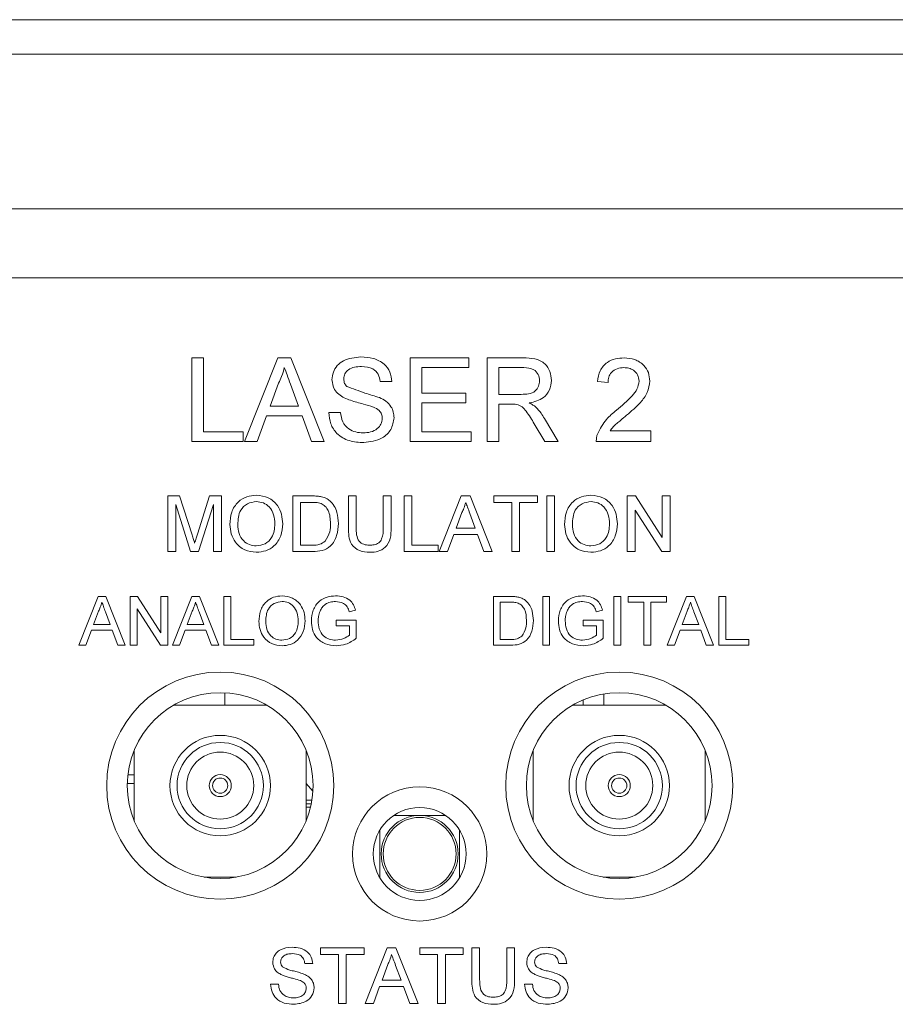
# Model space of a CAD drawing. Header units: millimetres. Extents: x 0 to 1727, y 0 to 1118.
# Tile 7 of 43: x 386 to 429, y 428 to 477. Entities that reach past the tile are written whole.
import ezdxf

# ---------------------------------------------------------------- set-up
doc = ezdxf.new("R2010")
doc.units = ezdxf.units.MM
doc.header["$LTSCALE"] = 2

msp = doc.modelspace()

# ---------------------------------------------------------------- linework, layer by layer
at = {"color": 7, "linetype": 'Continuous', "lineweight": 15}
for p, q in [((266.915, 476.697), (529.382, 476.697)), ((529.382, 475.003), (266.915, 475.003)), ((257.449, 467.383), (538.848, 467.383)), ((538.848, 463.997), (257.449, 463.997)), ((394.047, 460.053), (394.626, 460.053)), ((394.047, 455.943), (394.047, 460.053)), ((394.626, 460.053), (394.626, 456.417)), ((396.646, 455.943), (398.277, 460.053)), ((398.277, 460.053), (398.931, 460.053)), ((398.931, 460.053), (400.562, 455.943)), ((404.794, 460.053), (407.692, 460.053)), ((404.794, 455.943), (404.794, 460.053)), ((407.692, 460.053), (407.692, 459.578)), ((408.588, 460.053), (410.371, 460.053)), ((408.588, 455.943), (408.588, 460.053)), ((405.374, 459.578), (405.374, 458.314)), ((407.692, 459.578), (405.374, 459.578)), ((409.167, 459.578), (409.167, 458.261)), ((410.392, 459.578), (409.167, 459.578)), ((398.323, 458.819), (397.903, 457.682)), ((403.899, 458.894), (403.319, 458.894)), ((414.541, 458.841), (414.014, 458.894)), ((399.305, 457.682), (398.906, 458.762)), ((405.374, 458.314), (407.534, 458.314)), ((407.534, 458.314), (407.534, 457.84)), ((405.374, 457.84), (405.374, 456.417)), ((407.534, 457.84), (405.374, 457.84)), ((409.167, 458.261), (410.268, 458.261)), ((397.903, 457.682), (399.305, 457.682)), ((400.79, 457.366), (401.37, 457.366)), ((409.761, 457.787), (409.167, 457.787)), ((409.167, 457.787), (409.167, 455.943)), ((397.728, 457.208), (397.261, 455.943)), ((399.48, 457.208), (397.728, 457.208)), ((399.947, 455.943), (399.48, 457.208)), ((411.411, 457.078), (412.085, 455.943)), ((394.626, 456.417), (396.576, 456.417)), ((396.576, 456.417), (396.576, 455.943)), ((405.374, 456.417), (407.797, 456.417)), ((407.797, 456.417), (407.797, 455.943)), ((411.421, 455.943), (410.909, 456.811)), ((414.638, 456.47), (416.648, 456.47)), ((416.648, 456.47), (416.648, 455.943)), ((396.576, 455.943), (394.047, 455.943)), ((397.261, 455.943), (396.646, 455.943)), ((400.562, 455.943), (399.947, 455.943)), ((407.797, 455.943), (404.794, 455.943)), ((409.167, 455.943), (408.588, 455.943)), ((412.085, 455.943), (411.421, 455.943)), ((416.648, 455.943), (413.961, 455.943)), ((392.87, 453.264), (393.451, 453.264)), ((392.87, 450.525), (392.87, 453.264)), ((393.451, 453.264), (394.064, 451.342)), ((394.322, 451.375), (394.928, 453.264)), ((394.928, 453.264), (395.504, 453.264)), ((395.504, 453.264), (395.504, 450.525)), ((399.017, 453.264), (399.953, 453.264)), ((399.017, 450.525), (399.017, 453.264)), ((401.756, 453.264), (402.143, 453.264)), ((401.756, 451.688), (401.756, 453.264)), ((402.143, 453.264), (402.143, 451.706)), ((403.477, 453.264), (403.864, 453.264)), ((403.477, 451.706), (403.477, 453.264)), ((403.864, 453.264), (403.864, 451.688)), ((404.496, 453.264), (404.882, 453.264)), ((404.496, 450.525), (404.496, 453.264)), ((404.882, 453.264), (404.882, 450.841)), ((406.228, 450.525), (407.316, 453.264)), ((407.316, 453.264), (407.752, 453.264)), ((407.752, 453.264), (408.839, 450.525)), ((408.921, 453.264), (411.064, 453.264)), ((408.921, 452.948), (408.921, 453.264)), ((411.064, 453.264), (411.064, 452.948)), ((411.52, 453.264), (411.907, 453.264)), ((411.52, 450.525), (411.52, 453.264)), ((411.907, 453.264), (411.907, 450.525)), ((415.489, 453.264), (415.897, 453.264)), ((415.489, 450.525), (415.489, 453.264)), ((415.897, 453.264), (417.21, 451.22)), ((417.21, 453.264), (417.596, 453.264)), ((417.21, 451.22), (417.21, 453.264)), ((417.596, 453.264), (417.596, 450.525)), ((393.983, 450.525), (393.257, 452.843)), ((393.257, 452.843), (393.257, 450.525)), ((395.118, 452.843), (394.387, 450.525)), ((395.118, 450.525), (395.118, 452.843)), ((399.403, 452.948), (399.403, 450.841)), ((399.958, 452.948), (399.403, 452.948)), ((409.799, 452.948), (408.921, 452.948)), ((409.799, 450.525), (409.799, 452.948)), ((411.064, 452.948), (410.186, 452.948)), ((410.186, 452.948), (410.186, 450.525)), ((417.188, 450.525), (415.875, 452.569)), ((415.875, 452.569), (415.875, 450.525)), ((407.347, 452.442), (407.066, 451.684)), ((408.001, 451.684), (407.735, 452.404)), ((407.066, 451.684), (408.001, 451.684)), ((406.95, 451.367), (406.638, 450.525)), ((408.118, 451.367), (406.95, 451.367)), ((408.429, 450.525), (408.118, 451.367)), ((399.403, 450.841), (399.968, 450.841)), ((404.882, 450.841), (406.182, 450.841)), ((406.182, 450.841), (406.182, 450.525)), ((393.257, 450.525), (392.87, 450.525)), ((394.387, 450.525), (393.983, 450.525)), ((395.504, 450.525), (395.118, 450.525)), ((399.998, 450.525), (399.017, 450.525)), ((406.182, 450.525), (404.496, 450.525)), ((406.638, 450.525), (406.228, 450.525)), ((408.839, 450.525), (408.429, 450.525)), ((410.186, 450.525), (409.799, 450.525)), ((411.907, 450.525), (411.52, 450.525)), ((415.875, 450.525), (415.489, 450.525)), ((417.596, 450.525), (417.188, 450.525)), ((388.481, 445.919), (389.433, 448.316)), ((389.433, 448.316), (389.814, 448.316)), ((389.814, 448.316), (390.766, 445.919)), ((391.022, 448.316), (391.379, 448.316)), ((391.022, 445.919), (391.022, 448.316)), ((391.379, 448.316), (392.528, 446.527)), ((392.528, 448.316), (392.866, 448.316)), ((392.528, 446.527), (392.528, 448.316)), ((392.866, 448.316), (392.866, 445.919)), ((393.091, 445.919), (394.043, 448.316)), ((394.043, 448.316), (394.424, 448.316)), ((394.424, 448.316), (395.376, 445.919)), ((395.632, 448.316), (395.97, 448.316)), ((395.632, 445.919), (395.632, 448.316)), ((395.97, 448.316), (395.97, 446.195)), ((408.897, 448.316), (409.717, 448.316)), ((408.897, 445.919), (408.897, 448.316)), ((411.325, 448.316), (411.663, 448.316)), ((411.325, 445.919), (411.325, 448.316)), ((411.663, 448.316), (411.663, 445.919)), ((414.829, 448.316), (415.167, 448.316)), ((414.829, 445.919), (414.829, 448.316)), ((415.167, 448.316), (415.167, 445.919)), ((415.535, 448.316), (417.41, 448.316)), ((415.535, 448.039), (415.535, 448.316)), ((417.41, 448.316), (417.41, 448.039)), ((417.451, 445.919), (418.403, 448.316)), ((418.403, 448.316), (418.784, 448.316)), ((418.784, 448.316), (419.736, 445.919)), ((419.992, 448.316), (420.33, 448.316)), ((419.992, 445.919), (419.992, 448.316)), ((420.33, 448.316), (420.33, 446.195)), ((392.508, 445.919), (391.36, 447.707)), ((391.36, 447.707), (391.36, 445.919)), ((409.235, 448.039), (409.235, 446.195)), ((409.721, 448.039), (409.235, 448.039)), ((416.304, 448.039), (415.535, 448.039)), ((416.304, 445.919), (416.304, 448.039)), ((417.41, 448.039), (416.642, 448.039)), ((416.642, 448.039), (416.642, 445.919)), ((389.46, 447.596), (389.214, 446.933)), ((390.033, 446.933), (389.8, 447.563)), ((394.069, 447.596), (393.824, 446.933)), ((394.642, 446.933), (394.409, 447.563)), ((402.107, 447.64), (401.798, 447.562)), ((414.267, 447.64), (413.958, 447.562)), ((418.43, 447.596), (418.184, 446.933)), ((419.002, 446.933), (418.769, 447.563)), ((389.214, 446.933), (390.033, 446.933)), ((393.824, 446.933), (394.642, 446.933)), ((401.163, 447.148), (402.147, 447.148)), ((401.163, 446.871), (401.163, 447.148)), ((401.809, 446.871), (401.163, 446.871)), ((401.809, 446.417), (401.809, 446.871)), ((402.147, 447.148), (402.147, 446.261)), ((413.323, 447.148), (414.306, 447.148)), ((413.323, 446.871), (413.323, 447.148)), ((413.968, 446.871), (413.323, 446.871)), ((413.968, 446.417), (413.968, 446.871)), ((414.306, 447.148), (414.306, 446.261)), ((418.184, 446.933), (419.002, 446.933)), ((389.113, 446.656), (388.84, 445.919)), ((390.134, 446.656), (389.113, 446.656)), ((390.407, 445.919), (390.134, 446.656)), ((393.722, 446.656), (393.45, 445.919)), ((394.744, 446.656), (393.722, 446.656)), ((395.017, 445.919), (394.744, 446.656)), ((418.082, 446.656), (417.81, 445.919)), ((419.104, 446.656), (418.082, 446.656)), ((419.377, 445.919), (419.104, 446.656)), ((388.84, 445.919), (388.481, 445.919)), ((390.766, 445.919), (390.407, 445.919)), ((391.36, 445.919), (391.022, 445.919)), ((392.866, 445.919), (392.508, 445.919)), ((393.45, 445.919), (393.091, 445.919)), ((395.376, 445.919), (395.017, 445.919)), ((397.107, 445.919), (395.632, 445.919)), ((395.97, 446.195), (397.107, 446.195)), ((397.107, 446.195), (397.107, 445.919)), ((409.756, 445.919), (408.897, 445.919)), ((409.235, 446.195), (409.729, 446.195)), ((411.663, 445.919), (411.325, 445.919)), ((415.167, 445.919), (414.829, 445.919)), ((416.642, 445.919), (416.304, 445.919)), ((417.81, 445.919), (417.451, 445.919)), ((419.736, 445.919), (419.377, 445.919)), ((421.467, 445.919), (419.992, 445.919)), ((420.33, 446.195), (421.467, 446.195)), ((421.467, 446.195), (421.467, 445.919)), ((395.676, 443.576), (395.676, 442.972)), ((414.328, 443.518), (414.328, 442.972)), ((397.728, 442.972), (393.166, 442.972)), ((417.371, 442.972), (412.809, 442.972)), ((413.311, 442.972), (413.311, 443.222)), ((391.214, 440.737), (391.214, 437.283)), ((399.68, 437.283), (399.68, 440.737)), ((410.856, 440.737), (410.856, 437.283)), ((419.323, 437.283), (419.323, 440.737)), ((391.214, 439.54), (390.906, 439.54)), ((391.214, 439.111), (390.876, 439.111)), ((400.011, 438.734), (399.68, 439.111)), ((399.68, 438.287), (399.962, 438.287)), ((399.932, 438.12), (399.68, 438.12)), ((399.68, 437.954), (399.895, 437.954)), ((403.992, 437.547), (406.545, 437.547)), ((403.313, 434.467), (403.313, 436.834)), ((407.224, 436.834), (407.224, 434.467)), ((394.663, 434.506), (396.231, 434.506)), ((414.306, 434.506), (415.874, 434.506)), ((400.386, 431.024), (402.529, 431.024)), ((400.386, 430.708), (400.386, 431.024)), ((401.265, 430.708), (400.386, 430.708)), ((401.265, 428.284), (401.265, 430.708)), ((402.529, 430.708), (401.651, 430.708)), ((401.651, 430.708), (401.651, 428.284)), ((402.529, 431.024), (402.529, 430.708)), ((402.576, 428.284), (403.663, 431.024)), ((403.663, 431.024), (404.099, 431.024)), ((404.099, 431.024), (405.187, 428.284)), ((405.268, 431.024), (407.411, 431.024)), ((405.268, 430.708), (405.268, 431.024)), ((406.147, 430.708), (405.268, 430.708)), ((406.147, 428.284), (406.147, 430.708)), ((407.411, 430.708), (406.533, 430.708)), ((406.533, 430.708), (406.533, 428.284)), ((407.411, 431.024), (407.411, 430.708)), ((407.832, 431.024), (408.219, 431.024)), ((407.832, 429.448), (407.832, 431.024)), ((408.219, 431.024), (408.219, 429.466)), ((409.553, 431.024), (409.94, 431.024)), ((409.553, 429.466), (409.553, 431.024)), ((409.94, 431.024), (409.94, 429.448)), ((400, 430.251), (399.614, 430.251)), ((412.504, 430.251), (412.117, 430.251)), ((403.694, 430.202), (403.414, 429.443)), ((404.349, 429.443), (404.083, 430.163)), ((403.414, 429.443), (404.349, 429.443)), ((397.928, 429.233), (398.314, 429.233)), ((403.297, 429.127), (402.986, 428.284)), ((404.465, 429.127), (403.297, 429.127)), ((404.777, 428.284), (404.465, 429.127)), ((410.431, 429.233), (410.818, 429.233)), ((401.651, 428.284), (401.265, 428.284)), ((402.986, 428.284), (402.576, 428.284)), ((405.187, 428.284), (404.777, 428.284)), ((406.533, 428.284), (406.147, 428.284))]:
    msp.add_line(p, q, dxfattribs=at)
for centre, radius in [((395.447, 439.01), 5.588), ((415.09, 439.01), 5.588), ((395.447, 439.01), 4.572), ((415.09, 439.01), 4.572), ((395.447, 439.01), 2.472), ((415.09, 439.01), 2.472), ((395.447, 439.01), 2.124), ((415.09, 439.01), 2.124), ((395.447, 439.01), 1.649), ((415.09, 439.01), 1.649), ((395.447, 439.01), 0.543), ((415.09, 439.01), 0.543), ((395.447, 439.01), 0.374), ((405.268, 435.65), 3.302), ((415.09, 439.01), 0.374), ((405.268, 435.65), 2.286), ((405.268, 435.65), 1.895), ((405.268, 435.65), 1.794)]:
    msp.add_circle(centre, radius, dxfattribs=at)
for points, knots in [([(400.948, 458.98), (400.962, 459.107), (400.99, 459.36), (401.195, 459.692), (401.64, 460.035), (402.072, 460.076), (402.375, 460.105)], [0, 0, 0, 0, 0.18703, 0.374124, 0.561143, 1, 1, 1, 1]), ([(402.375, 460.105), (402.579, 460.092), (402.985, 460.067), (403.511, 459.809), (403.833, 459.372), (403.877, 459.053), (403.899, 458.894)], [0, 0, 0, 0, 0.2808, 0.56015, 0.779877, 1, 1, 1, 1]), ([(410.371, 460.053), (410.56, 460.051), (410.936, 460.047), (411.442, 459.823), (411.704, 459.389), (411.734, 459.093), (411.749, 458.945)], [0, 0, 0, 0, 0.281671, 0.5592, 0.77941, 1, 1, 1, 1]), ([(414.014, 458.894), (414.044, 459.076), (414.105, 459.44), (414.458, 459.843), (414.899, 460.029), (415.187, 460.045), (415.331, 460.053)], [0, 0, 0, 0, 0.280236, 0.558891, 0.779131, 1, 1, 1, 1]), ([(415.331, 460.053), (415.51, 460.04), (415.868, 460.015), (416.296, 459.731), (416.557, 459.34), (416.583, 459.059), (416.595, 458.918)], [0, 0, 0, 0, 0.28048, 0.559644, 0.779749, 1, 1, 1, 1]), ([(398.604, 459.578), (398.565, 459.432), (398.495, 459.17), (398.376, 458.926), (398.323, 458.819)], [0, 0, 0, 0, 0.5599155, 1, 1, 1, 1]), ([(398.906, 458.762), (398.85, 458.914), (398.749, 459.186), (398.648, 459.459), (398.604, 459.578)], [0, 0, 0, 0, 0.560003, 1, 1, 1, 1]), ([(402.398, 459.631), (402.286, 459.627), (402.063, 459.619), (401.766, 459.504), (401.564, 459.282), (401.54, 459.106), (401.528, 459.018)], [0, 0, 0, 0, 0.281293, 0.560822, 0.780684, 1, 1, 1, 1]), ([(403.319, 458.894), (403.297, 459.016), (403.253, 459.261), (402.922, 459.597), (402.597, 459.618), (402.398, 459.631)], [0, 0, 0, 0, 0.281095, 0.560286, 1, 1, 1, 1]), ([(411.169, 458.932), (411.156, 459.04), (411.131, 459.254), (410.846, 459.551), (410.564, 459.568), (410.392, 459.578)], [0, 0, 0, 0, 0.280404, 0.559981, 1, 1, 1, 1]), ([(415.319, 459.578), (415.206, 459.57), (414.979, 459.553), (414.706, 459.368), (414.56, 459.108), (414.547, 458.93), (414.541, 458.841)], [0, 0, 0, 0, 0.28041, 0.55949, 0.779373, 1, 1, 1, 1]), ([(416.069, 458.913), (416.055, 459.018), (416.027, 459.229), (415.814, 459.448), (415.567, 459.564), (415.402, 459.573), (415.319, 459.578)], [0, 0, 0, 0, 0.279083, 0.558611, 0.779043, 1, 1, 1, 1]), ([(401.555, 458.092), (401.463, 458.144), (401.278, 458.249), (401.014, 458.537), (400.973, 458.812), (400.948, 458.98)], [0, 0, 0, 0, 0.281446, 0.562272, 1, 1, 1, 1]), ([(401.528, 459.018), (401.535, 458.941), (401.548, 458.804), (401.636, 458.7), (401.675, 458.655)], [0, 0, 0, 0, 0.5596208, 1, 1, 1, 1]), ([(410.268, 458.261), (410.387, 458.264), (410.625, 458.268), (410.954, 458.384), (411.137, 458.651), (411.158, 458.838), (411.169, 458.932)], [0, 0, 0, 0, 0.281563, 0.560235, 0.779869, 1, 1, 1, 1]), ([(411.749, 458.945), (411.732, 458.784), (411.698, 458.464), (411.319, 457.989), (410.909, 457.897), (410.659, 457.84)], [0, 0, 0, 0, 0.280516, 0.560502, 1, 1, 1, 1]), ([(414.964, 457.48), (415.227, 457.705), (415.592, 458.017), (415.996, 458.506), (416.044, 458.778), (416.069, 458.913)], [0, 0, 0, 0, 0.561315, 0.781385, 1, 1, 1, 1]), ([(416.595, 458.918), (416.568, 458.722), (416.512, 458.329), (416.07, 457.76), (415.689, 457.433), (415.455, 457.232)], [0, 0, 0, 0, 0.2787415, 0.5588335, 1, 1, 1, 1]), ([(401.675, 458.655), (401.973, 458.542), (402.505, 458.339), (403.05, 458.176), (403.291, 458.103)], [0, 0, 0, 0, 0.558381, 1, 1, 1, 1]), ([(402.987, 457.637), (402.824, 457.689), (402.557, 457.774), (402.178, 457.87), (401.859, 457.961), (401.657, 458.048), (401.555, 458.092)], [0, 0, 0, 0, 0.339938, 0.560026, 0.780082, 1, 1, 1, 1]), ([(403.291, 458.103), (403.4, 458.048), (403.617, 457.938), (403.853, 457.686), (403.985, 457.397), (403.998, 457.205), (404.004, 457.11)], [0, 0, 0, 0, 0.2803732, 0.5599082, 0.7798601, 1, 1, 1, 1]), ([(410.659, 457.84), (410.722, 457.808), (410.836, 457.752), (410.935, 457.672), (410.978, 457.637)], [0, 0, 0, 0, 0.560115, 1, 1, 1, 1]), ([(402.512, 455.891), (402.272, 455.903), (401.795, 455.927), (401.193, 456.271), (400.855, 456.804), (400.812, 457.178), (400.79, 457.366)], [0, 0, 0, 0, 0.280815, 0.559564, 0.77962, 1, 1, 1, 1]), ([(401.37, 457.366), (401.393, 457.209), (401.44, 456.897), (401.744, 456.555), (402.117, 456.39), (402.363, 456.373), (402.486, 456.365)], [0, 0, 0, 0, 0.280632, 0.558672, 0.779197, 1, 1, 1, 1]), ([(403.425, 457.082), (403.418, 457.153), (403.405, 457.294), (403.254, 457.51), (403.088, 457.589), (402.987, 457.637)], [0, 0, 0, 0, 0.2800912, 0.5599687, 1, 1, 1, 1]), ([(410.046, 457.768), (409.993, 457.775), (409.898, 457.787), (409.803, 457.787), (409.761, 457.787)], [0, 0, 0, 0, 0.559847, 1, 1, 1, 1]), ([(410.909, 456.811), (410.782, 457.021), (410.606, 457.314), (410.32, 457.661), (410.137, 457.732), (410.046, 457.768)], [0, 0, 0, 0, 0.56088, 0.780728, 1, 1, 1, 1]), ([(410.978, 457.637), (411.07, 457.541), (411.234, 457.37), (411.357, 457.167), (411.411, 457.078)], [0, 0, 0, 0, 0.559797, 1, 1, 1, 1]), ([(414.016, 456.309), (414.148, 456.564), (414.384, 457.021), (414.786, 457.34), (414.964, 457.48)], [0, 0, 0, 0, 0.55836, 1, 1, 1, 1]), ([(402.486, 456.365), (402.609, 456.372), (402.855, 456.388), (403.173, 456.539), (403.383, 456.792), (403.411, 456.985), (403.425, 457.082)], [0, 0, 0, 0, 0.280915, 0.560812, 0.780503, 1, 1, 1, 1]), ([(404.004, 457.11), (403.971, 456.91), (403.905, 456.509), (403.348, 455.987), (402.829, 455.927), (402.512, 455.891)], [0, 0, 0, 0, 0.279941, 0.56008, 1, 1, 1, 1]), ([(415.455, 457.232), (415.357, 457.151), (415.196, 457.018), (414.973, 456.831), (414.788, 456.667), (414.688, 456.536), (414.638, 456.47)], [0, 0, 0, 0, 0.3400363, 0.5600627, 0.7800862, 1, 1, 1, 1]), ([(413.961, 455.943), (413.963, 456.013), (413.965, 456.137), (414.001, 456.256), (414.016, 456.309)], [0, 0, 0, 0, 0.559956, 1, 1, 1, 1]), ([(395.926, 451.858), (395.939, 452.064), (395.966, 452.474), (396.286, 452.972), (396.743, 453.26), (397.066, 453.286), (397.227, 453.299)], [0, 0, 0, 0, 0.28057, 0.559575, 0.77956, 1, 1, 1, 1]), ([(397.227, 453.299), (397.429, 453.276), (397.832, 453.228), (398.275, 452.841), (398.493, 452.364), (398.514, 452.048), (398.525, 451.89)], [0, 0, 0, 0, 0.279565, 0.558586, 0.779088, 1, 1, 1, 1]), ([(399.953, 453.264), (400.044, 453.264), (400.207, 453.263), (400.367, 453.236), (400.438, 453.225)], [0, 0, 0, 0, 0.560192, 1, 1, 1, 1]), ([(400.438, 453.225), (400.519, 453.201), (400.664, 453.16), (400.783, 453.069), (400.836, 453.029)], [0, 0, 0, 0, 0.559853, 1, 1, 1, 1]), ([(400.836, 453.029), (400.916, 452.945), (401.078, 452.778), (401.234, 452.387), (401.253, 452.091), (401.265, 451.909)], [0, 0, 0, 0, 0.279769, 0.559928, 1, 1, 1, 1]), ([(412.398, 451.858), (412.412, 452.064), (412.439, 452.474), (412.759, 452.972), (413.216, 453.26), (413.538, 453.286), (413.699, 453.299)], [0, 0, 0, 0, 0.28057, 0.559575, 0.779564, 1, 1, 1, 1]), ([(413.699, 453.299), (413.901, 453.276), (414.304, 453.228), (414.748, 452.841), (414.965, 452.364), (414.987, 452.048), (414.997, 451.89)], [0, 0, 0, 0, 0.279565, 0.558585, 0.779088, 1, 1, 1, 1]), ([(397.229, 452.983), (397.075, 452.962), (396.768, 452.921), (396.346, 452.507), (396.325, 452.102), (396.312, 451.854)], [0, 0, 0, 0, 0.280129, 0.559652, 1, 1, 1, 1]), ([(398.139, 451.893), (398.129, 452.042), (398.111, 452.34), (397.905, 452.718), (397.581, 452.946), (397.347, 452.971), (397.229, 452.983)], [0, 0, 0, 0, 0.280796, 0.560069, 0.779983, 1, 1, 1, 1]), ([(400.411, 452.891), (400.328, 452.912), (400.179, 452.948), (400.026, 452.948), (399.958, 452.948)], [0, 0, 0, 0, 0.559265, 1, 1, 1, 1]), ([(400.878, 451.915), (400.866, 452.132), (400.849, 452.436), (400.63, 452.763), (400.484, 452.849), (400.411, 452.891)], [0, 0, 0, 0, 0.5591504, 0.7800433, 1, 1, 1, 1]), ([(407.534, 452.948), (407.508, 452.85), (407.461, 452.676), (407.382, 452.513), (407.347, 452.442)], [0, 0, 0, 0, 0.559911, 1, 1, 1, 1]), ([(407.735, 452.404), (407.698, 452.505), (407.63, 452.687), (407.563, 452.868), (407.534, 452.948)], [0, 0, 0, 0, 0.560005, 1, 1, 1, 1]), ([(413.702, 452.983), (413.548, 452.962), (413.24, 452.921), (412.819, 452.507), (412.798, 452.102), (412.785, 451.854)], [0, 0, 0, 0, 0.280123, 0.559651, 1, 1, 1, 1]), ([(414.611, 451.893), (414.602, 452.042), (414.583, 452.34), (414.378, 452.718), (414.054, 452.946), (413.819, 452.971), (413.702, 452.983)], [0, 0, 0, 0, 0.280796, 0.560069, 0.779983, 1, 1, 1, 1]), ([(397.225, 450.489), (397.028, 450.512), (396.632, 450.557), (396.194, 450.932), (395.967, 451.393), (395.939, 451.703), (395.926, 451.858)], [0, 0, 0, 0, 0.279601, 0.558765, 0.77931, 1, 1, 1, 1]), ([(396.312, 451.854), (396.322, 451.707), (396.34, 451.415), (396.561, 451.057), (396.879, 450.838), (397.109, 450.816), (397.224, 450.806)], [0, 0, 0, 0, 0.280657, 0.559885, 0.779846, 1, 1, 1, 1]), ([(397.224, 450.806), (397.374, 450.825), (397.675, 450.863), (397.986, 451.177), (398.122, 451.54), (398.133, 451.775), (398.139, 451.893)], [0, 0, 0, 0, 0.279099, 0.55819, 0.778807, 1, 1, 1, 1]), ([(398.525, 451.89), (398.508, 451.689), (398.473, 451.288), (398.154, 450.802), (397.697, 450.535), (397.383, 450.505), (397.225, 450.489)], [0, 0, 0, 0, 0.280352, 0.5595, 0.779634, 1, 1, 1, 1]), ([(401.265, 451.909), (401.251, 451.709), (401.223, 451.31), (400.944, 450.795), (400.471, 450.544), (400.156, 450.531), (399.998, 450.525)], [0, 0, 0, 0, 0.28084, 0.559951, 0.77907, 1, 1, 1, 1]), ([(400.615, 451.034), (400.706, 451.186), (400.871, 451.459), (400.876, 451.775), (400.878, 451.915)], [0, 0, 0, 0, 0.557453, 1, 1, 1, 1]), ([(402.816, 450.489), (402.642, 450.499), (402.295, 450.518), (401.886, 450.842), (401.769, 451.282), (401.761, 451.552), (401.756, 451.688)], [0, 0, 0, 0, 0.280728, 0.557904, 0.778403, 1, 1, 1, 1]), ([(402.143, 451.706), (402.144, 451.59), (402.146, 451.36), (402.247, 451.035), (402.512, 450.86), (402.695, 450.847), (402.786, 450.841)], [0, 0, 0, 0, 0.281788, 0.560122, 0.779383, 1, 1, 1, 1]), ([(402.786, 450.841), (402.867, 450.844), (403.027, 450.851), (403.263, 450.936), (403.476, 451.235), (403.477, 451.511), (403.477, 451.706)], [0, 0, 0, 0, 0.18756, 0.374239, 0.559722, 1, 1, 1, 1]), ([(403.864, 451.688), (403.861, 451.516), (403.855, 451.174), (403.625, 450.726), (403.221, 450.511), (402.952, 450.497), (402.816, 450.489)], [0, 0, 0, 0, 0.281627, 0.559157, 0.778983, 1, 1, 1, 1]), ([(413.698, 450.489), (413.5, 450.512), (413.104, 450.557), (412.666, 450.932), (412.439, 451.393), (412.412, 451.703), (412.398, 451.858)], [0, 0, 0, 0, 0.2796, 0.558766, 0.779311, 1, 1, 1, 1]), ([(412.785, 451.854), (412.794, 451.707), (412.813, 451.415), (413.033, 451.057), (413.351, 450.838), (413.581, 450.816), (413.696, 450.806)], [0, 0, 0, 0, 0.280657, 0.559886, 0.779852, 1, 1, 1, 1]), ([(413.696, 450.806), (413.846, 450.825), (414.147, 450.863), (414.458, 451.177), (414.595, 451.54), (414.606, 451.775), (414.611, 451.893)], [0, 0, 0, 0, 0.279099, 0.55819, 0.778807, 1, 1, 1, 1]), ([(414.997, 451.89), (414.98, 451.689), (414.946, 451.288), (414.626, 450.802), (414.17, 450.535), (413.855, 450.505), (413.698, 450.489)], [0, 0, 0, 0, 0.2803534, 0.5595022, 0.7796377, 1, 1, 1, 1]), ([(394.064, 451.342), (394.087, 451.267), (394.129, 451.133), (394.17, 450.999), (394.187, 450.939)], [0, 0, 0, 0, 0.5600006, 1, 1, 1, 1]), ([(394.187, 450.939), (394.212, 451.021), (394.256, 451.166), (394.302, 451.311), (394.322, 451.375)], [0, 0, 0, 0, 0.559999, 1, 1, 1, 1]), ([(399.968, 450.841), (400.101, 450.841), (400.338, 450.841), (400.53, 450.975), (400.615, 451.034)], [0, 0, 0, 0, 0.561853, 1, 1, 1, 1]), ([(397.353, 447.086), (397.364, 447.265), (397.388, 447.624), (397.668, 448.06), (398.068, 448.312), (398.35, 448.335), (398.491, 448.347)], [0, 0, 0, 0, 0.28057, 0.559578, 0.779561, 1, 1, 1, 1]), ([(398.491, 448.347), (398.667, 448.326), (399.02, 448.284), (399.408, 447.946), (399.599, 447.528), (399.617, 447.252), (399.627, 447.113)], [0, 0, 0, 0, 0.279567, 0.558583, 0.779088, 1, 1, 1, 1]), ([(399.934, 447.106), (399.952, 447.287), (399.987, 447.649), (400.275, 448.094), (400.702, 448.315), (400.987, 448.336), (401.13, 448.347)], [0, 0, 0, 0, 0.280344, 0.5593096, 0.779318, 1, 1, 1, 1]), ([(401.13, 448.347), (401.253, 448.338), (401.498, 448.321), (401.818, 448.171), (402.022, 447.918), (402.079, 447.733), (402.107, 447.64)], [0, 0, 0, 0, 0.280399, 0.559856, 0.779461, 1, 1, 1, 1]), ([(409.717, 448.316), (409.797, 448.315), (409.939, 448.315), (410.079, 448.292), (410.141, 448.281)], [0, 0, 0, 0, 0.560165, 1, 1, 1, 1]), ([(410.141, 448.281), (410.212, 448.261), (410.338, 448.225), (410.443, 448.145), (410.489, 448.11)], [0, 0, 0, 0, 0.55984, 1, 1, 1, 1]), ([(412.093, 447.106), (412.111, 447.287), (412.146, 447.649), (412.434, 448.094), (412.861, 448.315), (413.146, 448.336), (413.289, 448.347)], [0, 0, 0, 0, 0.280345, 0.559309, 0.779318, 1, 1, 1, 1]), ([(413.289, 448.347), (413.412, 448.338), (413.657, 448.321), (413.977, 448.171), (414.181, 447.918), (414.238, 447.733), (414.267, 447.64)], [0, 0, 0, 0, 0.280406, 0.559855, 0.779464, 1, 1, 1, 1]), ([(389.623, 448.039), (389.601, 447.954), (389.56, 447.801), (389.49, 447.659), (389.46, 447.596)], [0, 0, 0, 0, 0.5599189, 1, 1, 1, 1]), ([(389.8, 447.563), (389.767, 447.652), (389.708, 447.81), (389.649, 447.969), (389.623, 448.039)], [0, 0, 0, 0, 0.559999, 1, 1, 1, 1]), ([(394.233, 448.039), (394.21, 447.954), (394.17, 447.801), (394.1, 447.659), (394.069, 447.596)], [0, 0, 0, 0, 0.5599189, 1, 1, 1, 1]), ([(394.409, 447.563), (394.376, 447.652), (394.318, 447.81), (394.259, 447.969), (394.233, 448.039)], [0, 0, 0, 0, 0.559996, 1, 1, 1, 1]), ([(398.493, 448.07), (398.358, 448.052), (398.089, 448.016), (397.72, 447.653), (397.702, 447.299), (397.691, 447.082)], [0, 0, 0, 0, 0.280126, 0.559653, 1, 1, 1, 1]), ([(399.289, 447.116), (399.28, 447.247), (399.264, 447.507), (399.085, 447.838), (398.801, 448.038), (398.596, 448.059), (398.493, 448.07)], [0, 0, 0, 0, 0.280798, 0.560069, 0.779982, 1, 1, 1, 1]), ([(401.123, 448.07), (401.034, 448.065), (400.855, 448.055), (400.623, 447.949), (400.456, 447.786), (400.393, 447.66), (400.361, 447.596)], [0, 0, 0, 0, 0.280277, 0.559955, 0.779846, 1, 1, 1, 1]), ([(401.798, 447.562), (401.771, 447.645), (401.718, 447.809), (401.484, 448.031), (401.26, 448.055), (401.123, 448.07)], [0, 0, 0, 0, 0.281602, 0.560887, 1, 1, 1, 1]), ([(410.117, 447.99), (410.045, 448.008), (409.914, 448.039), (409.78, 448.039), (409.721, 448.039)], [0, 0, 0, 0, 0.5592421, 1, 1, 1, 1]), ([(410.526, 447.135), (410.515, 447.326), (410.5, 447.591), (410.309, 447.877), (410.181, 447.952), (410.117, 447.99)], [0, 0, 0, 0, 0.55915, 0.780036, 1, 1, 1, 1]), ([(410.489, 448.11), (410.56, 448.037), (410.701, 447.891), (410.837, 447.549), (410.854, 447.289), (410.864, 447.13)], [0, 0, 0, 0, 0.279769, 0.559931, 1, 1, 1, 1]), ([(413.283, 448.07), (413.193, 448.065), (413.014, 448.055), (412.782, 447.949), (412.615, 447.786), (412.552, 447.66), (412.521, 447.596)], [0, 0, 0, 0, 0.280276, 0.559952, 0.779842, 1, 1, 1, 1]), ([(413.958, 447.562), (413.931, 447.645), (413.878, 447.809), (413.644, 448.031), (413.42, 448.055), (413.283, 448.07)], [0, 0, 0, 0, 0.281603, 0.560896, 1, 1, 1, 1]), ([(418.593, 448.039), (418.57, 447.954), (418.53, 447.801), (418.46, 447.659), (418.43, 447.596)], [0, 0, 0, 0, 0.5599189, 1, 1, 1, 1]), ([(418.769, 447.563), (418.736, 447.652), (418.678, 447.81), (418.619, 447.969), (418.593, 448.039)], [0, 0, 0, 0, 0.559999, 1, 1, 1, 1]), ([(400.361, 447.596), (400.332, 447.509), (400.28, 447.354), (400.275, 447.19), (400.272, 447.118)], [0, 0, 0, 0, 0.559778, 1, 1, 1, 1]), ([(412.521, 447.596), (412.492, 447.509), (412.44, 447.354), (412.434, 447.19), (412.431, 447.118)], [0, 0, 0, 0, 0.559776, 1, 1, 1, 1]), ([(398.49, 445.888), (398.316, 445.908), (397.97, 445.948), (397.587, 446.275), (397.388, 446.679), (397.364, 446.95), (397.353, 447.086)], [0, 0, 0, 0, 0.279598, 0.558764, 0.779311, 1, 1, 1, 1]), ([(397.691, 447.082), (397.699, 446.953), (397.715, 446.698), (397.908, 446.385), (398.186, 446.193), (398.388, 446.174), (398.488, 446.165)], [0, 0, 0, 0, 0.280657, 0.559885, 0.77985, 1, 1, 1, 1]), ([(398.488, 446.165), (398.62, 446.181), (398.883, 446.215), (399.155, 446.489), (399.274, 446.807), (399.284, 447.013), (399.289, 447.116)], [0, 0, 0, 0, 0.2791, 0.558194, 0.778808, 1, 1, 1, 1]), ([(399.627, 447.113), (399.612, 446.938), (399.581, 446.587), (399.302, 446.161), (398.903, 445.928), (398.627, 445.901), (398.49, 445.888)], [0, 0, 0, 0, 0.280352, 0.5595, 0.779636, 1, 1, 1, 1]), ([(401.156, 445.888), (400.974, 445.905), (400.611, 445.94), (400.181, 446.251), (399.968, 446.678), (399.945, 446.963), (399.934, 447.106)], [0, 0, 0, 0, 0.280193, 0.5590184, 0.7792804, 1, 1, 1, 1]), ([(400.272, 447.118), (400.279, 446.982), (400.294, 446.711), (400.495, 446.369), (400.809, 446.195), (401.021, 446.175), (401.128, 446.165)], [0, 0, 0, 0, 0.28081, 0.559487, 0.779458, 1, 1, 1, 1]), ([(410.864, 447.13), (410.852, 446.955), (410.828, 446.606), (410.584, 446.155), (410.17, 445.936), (409.894, 445.924), (409.756, 445.919)], [0, 0, 0, 0, 0.28084, 0.55995, 0.779068, 1, 1, 1, 1]), ([(410.296, 446.365), (410.376, 446.498), (410.52, 446.736), (410.524, 447.013), (410.526, 447.135)], [0, 0, 0, 0, 0.557455, 1, 1, 1, 1]), ([(413.316, 445.888), (413.134, 445.905), (412.771, 445.94), (412.341, 446.251), (412.127, 446.678), (412.105, 446.963), (412.093, 447.106)], [0, 0, 0, 0, 0.2801975, 0.5590184, 0.7792801, 1, 1, 1, 1]), ([(412.431, 447.118), (412.439, 446.982), (412.454, 446.711), (412.654, 446.369), (412.968, 446.195), (413.181, 446.175), (413.287, 446.165)], [0, 0, 0, 0, 0.280808, 0.559487, 0.779452, 1, 1, 1, 1]), ([(401.128, 446.165), (401.267, 446.181), (401.515, 446.211), (401.719, 446.354), (401.809, 446.417)], [0, 0, 0, 0, 0.559421, 1, 1, 1, 1]), ([(402.147, 446.261), (401.978, 446.145), (401.678, 445.937), (401.315, 445.903), (401.156, 445.888)], [0, 0, 0, 0, 0.559914, 1, 1, 1, 1]), ([(409.729, 446.195), (409.846, 446.195), (410.053, 446.196), (410.222, 446.313), (410.296, 446.365)], [0, 0, 0, 0, 0.56187, 1, 1, 1, 1]), ([(413.287, 446.165), (413.426, 446.181), (413.675, 446.211), (413.878, 446.354), (413.968, 446.417)], [0, 0, 0, 0, 0.559427, 1, 1, 1, 1]), ([(414.306, 446.261), (414.138, 446.145), (413.837, 445.937), (413.475, 445.903), (413.316, 445.888)], [0, 0, 0, 0, 0.559919, 1, 1, 1, 1]), ([(398.033, 430.309), (398.042, 430.393), (398.061, 430.562), (398.197, 430.784), (398.494, 431.012), (398.782, 431.04), (398.984, 431.059)], [0, 0, 0, 0, 0.187028, 0.374124, 0.56114, 1, 1, 1, 1]), ([(399, 430.743), (398.925, 430.74), (398.776, 430.735), (398.579, 430.658), (398.444, 430.51), (398.428, 430.393), (398.42, 430.334)], [0, 0, 0, 0, 0.281297, 0.560821, 0.78068, 1, 1, 1, 1]), ([(398.984, 431.059), (399.12, 431.051), (399.391, 431.034), (399.741, 430.861), (399.956, 430.57), (399.985, 430.358), (400, 430.251)], [0, 0, 0, 0, 0.280799, 0.560152, 0.779877, 1, 1, 1, 1]), ([(399.614, 430.251), (399.599, 430.333), (399.57, 430.496), (399.349, 430.72), (399.132, 430.734), (399, 430.743)], [0, 0, 0, 0, 0.281096, 0.560286, 1, 1, 1, 1]), ([(403.881, 430.708), (403.855, 430.61), (403.808, 430.435), (403.729, 430.273), (403.694, 430.202)], [0, 0, 0, 0, 0.559913, 1, 1, 1, 1]), ([(404.083, 430.163), (404.045, 430.265), (403.977, 430.446), (403.911, 430.628), (403.881, 430.708)], [0, 0, 0, 0, 0.560005, 1, 1, 1, 1]), ([(410.537, 430.309), (410.546, 430.393), (410.564, 430.562), (410.701, 430.784), (410.998, 431.012), (411.286, 431.04), (411.488, 431.059)], [0, 0, 0, 0, 0.187029, 0.37412, 0.561142, 1, 1, 1, 1]), ([(411.503, 430.743), (411.429, 430.74), (411.28, 430.735), (411.082, 430.658), (410.947, 430.51), (410.931, 430.393), (410.923, 430.334)], [0, 0, 0, 0, 0.281288, 0.560815, 0.780678, 1, 1, 1, 1]), ([(411.488, 431.059), (411.624, 431.051), (411.894, 431.034), (412.245, 430.861), (412.46, 430.57), (412.489, 430.358), (412.504, 430.251)], [0, 0, 0, 0, 0.280793, 0.560147, 0.779876, 1, 1, 1, 1]), ([(412.117, 430.251), (412.103, 430.333), (412.073, 430.496), (411.852, 430.72), (411.636, 430.734), (411.503, 430.743)], [0, 0, 0, 0, 0.281094, 0.56029, 1, 1, 1, 1]), ([(398.438, 429.717), (398.376, 429.752), (398.253, 429.821), (398.077, 430.014), (398.05, 430.197), (398.033, 430.309)], [0, 0, 0, 0, 0.28144, 0.56227, 1, 1, 1, 1]), ([(398.42, 430.334), (398.424, 430.283), (398.433, 430.192), (398.492, 430.123), (398.518, 430.092)], [0, 0, 0, 0, 0.55961, 1, 1, 1, 1]), ([(410.941, 429.717), (410.88, 429.752), (410.757, 429.821), (410.581, 430.014), (410.553, 430.197), (410.537, 430.309)], [0, 0, 0, 0, 0.28145, 0.562269, 1, 1, 1, 1]), ([(410.923, 430.334), (410.928, 430.283), (410.936, 430.192), (410.995, 430.123), (411.021, 430.092)], [0, 0, 0, 0, 0.5596218, 1, 1, 1, 1]), ([(398.518, 430.092), (398.634, 430.034), (398.825, 429.939), (399.116, 429.876), (399.359, 429.812), (399.516, 429.754), (399.595, 429.724)], [0, 0, 0, 0, 0.338403, 0.558977, 0.779536, 1, 1, 1, 1]), ([(411.021, 430.092), (411.137, 430.034), (411.328, 429.939), (411.619, 429.876), (411.863, 429.812), (412.02, 429.754), (412.099, 429.724)], [0, 0, 0, 0, 0.338409, 0.558972, 0.779537, 1, 1, 1, 1]), ([(399.392, 429.413), (399.284, 429.448), (399.106, 429.505), (398.853, 429.569), (398.641, 429.63), (398.505, 429.688), (398.438, 429.717)], [0, 0, 0, 0, 0.339936, 0.560021, 0.780082, 1, 1, 1, 1]), ([(399.684, 429.043), (399.68, 429.091), (399.671, 429.185), (399.57, 429.329), (399.46, 429.381), (399.392, 429.413)], [0, 0, 0, 0, 0.280087, 0.55997, 1, 1, 1, 1]), ([(399.595, 429.724), (399.668, 429.688), (399.812, 429.614), (399.97, 429.446), (400.057, 429.253), (400.066, 429.126), (400.07, 429.062)], [0, 0, 0, 0, 0.28037, 0.559907, 0.779858, 1, 1, 1, 1]), ([(408.893, 428.249), (408.718, 428.259), (408.371, 428.278), (407.962, 428.602), (407.845, 429.042), (407.837, 429.312), (407.832, 429.448)], [0, 0, 0, 0, 0.280729, 0.557901, 0.778402, 1, 1, 1, 1]), ([(408.219, 429.466), (408.22, 429.35), (408.222, 429.12), (408.323, 428.795), (408.588, 428.62), (408.771, 428.607), (408.862, 428.601)], [0, 0, 0, 0, 0.281788, 0.560123, 0.779384, 1, 1, 1, 1]), ([(408.862, 428.601), (408.943, 428.604), (409.103, 428.611), (409.339, 428.696), (409.552, 428.995), (409.553, 429.271), (409.553, 429.466)], [0, 0, 0, 0, 0.18756, 0.37424, 0.559721, 1, 1, 1, 1]), ([(409.94, 429.448), (409.937, 429.276), (409.931, 428.934), (409.701, 428.486), (409.297, 428.271), (409.028, 428.257), (408.893, 428.249)], [0, 0, 0, 0, 0.281627, 0.559157, 0.778978, 1, 1, 1, 1]), ([(411.896, 429.413), (411.787, 429.448), (411.609, 429.505), (411.356, 429.569), (411.144, 429.63), (411.009, 429.688), (410.941, 429.717)], [0, 0, 0, 0, 0.339936, 0.560021, 0.780082, 1, 1, 1, 1]), ([(412.188, 429.043), (412.183, 429.091), (412.174, 429.185), (412.074, 429.329), (411.963, 429.381), (411.896, 429.413)], [0, 0, 0, 0, 0.280087, 0.55997, 1, 1, 1, 1]), ([(412.099, 429.724), (412.171, 429.688), (412.316, 429.614), (412.473, 429.446), (412.561, 429.253), (412.57, 429.126), (412.574, 429.062)], [0, 0, 0, 0, 0.28037, 0.559907, 0.779858, 1, 1, 1, 1]), ([(399.075, 428.249), (398.916, 428.257), (398.597, 428.274), (398.197, 428.503), (397.971, 428.858), (397.942, 429.108), (397.928, 429.233)], [0, 0, 0, 0, 0.2808144, 0.5595616, 0.7796191, 1, 1, 1, 1]), ([(398.314, 429.233), (398.33, 429.128), (398.361, 428.92), (398.564, 428.692), (398.813, 428.583), (398.976, 428.571), (399.058, 428.565)], [0, 0, 0, 0, 0.28063, 0.558676, 0.779195, 1, 1, 1, 1]), ([(399.058, 428.565), (399.141, 428.571), (399.305, 428.581), (399.516, 428.682), (399.656, 428.85), (399.675, 428.979), (399.684, 429.043)], [0, 0, 0, 0, 0.280913, 0.560815, 0.780501, 1, 1, 1, 1]), ([(400.07, 429.062), (400.048, 428.929), (400.005, 428.662), (399.633, 428.313), (399.287, 428.274), (399.075, 428.249)], [0, 0, 0, 0, 0.279941, 0.560078, 1, 1, 1, 1]), ([(411.579, 428.249), (411.419, 428.257), (411.101, 428.274), (410.7, 428.503), (410.474, 428.858), (410.446, 429.108), (410.431, 429.233)], [0, 0, 0, 0, 0.280814, 0.559566, 0.779619, 1, 1, 1, 1]), ([(410.818, 429.233), (410.833, 429.128), (410.864, 428.92), (411.067, 428.692), (411.316, 428.583), (411.48, 428.571), (411.562, 428.565)], [0, 0, 0, 0, 0.280634, 0.558675, 0.779203, 1, 1, 1, 1]), ([(411.562, 428.565), (411.644, 428.571), (411.808, 428.581), (412.02, 428.682), (412.16, 428.85), (412.178, 428.979), (412.188, 429.043)], [0, 0, 0, 0, 0.280922, 0.560812, 0.780502, 1, 1, 1, 1]), ([(412.574, 429.062), (412.552, 428.929), (412.508, 428.662), (412.137, 428.313), (411.79, 428.274), (411.579, 428.249)], [0, 0, 0, 0, 0.279941, 0.560078, 1, 1, 1, 1])]:
    msp.add_open_spline(points, degree=3, knots=knots, dxfattribs=at)

doc.saveas('drawing.dxf')
